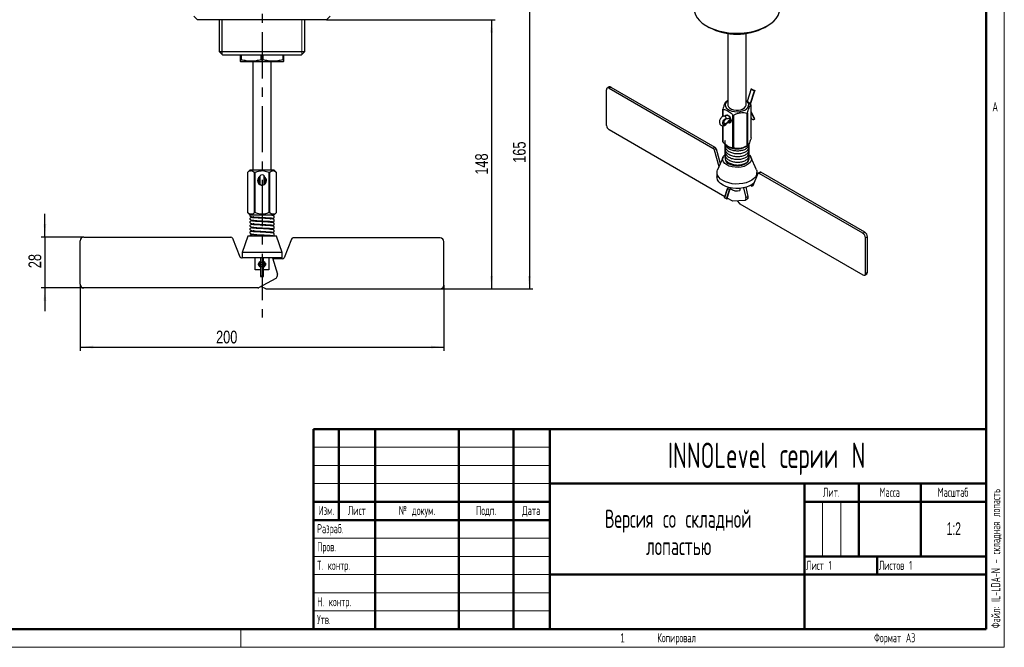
# Model space of a CAD drawing. Header units: millimetres. Extents: x 0 to 420, y 0 to 297.
# Tile 3 of 5: x 149 to 420, y 0 to 173. Entities that reach past the tile are written whole.
import ezdxf

# ---------------------------------------------------------------- set-up
doc = ezdxf.new("R2010")
doc.units = ezdxf.units.MM
doc.linetypes.add('CENTERX2', pattern=[20.32, 12.7, -2.54, 2.54, -2.54])
doc.layers.add('ОСЕВЫЕ', color=7, linetype='Continuous')
doc.layers.add('ОСНОВНОЙ', color=7, linetype='Continuous', lineweight=25)
doc.styles.add('SLDTEXTSTYLE0', font='TXT', dxfattribs={"width": 0.605, "bigfont": 'bigfont'})
doc.styles.add('SLDTEXTSTYLE1', font='TXT', dxfattribs={"width": 0.620146, "bigfont": 'bigfont'})
doc.styles.add('SLDTEXTSTYLE2', font='TXT', dxfattribs={"width": 0.605})
doc.styles.add('SLDTEXTSTYLE3', font='TXT', dxfattribs={"width": 0.559127, "bigfont": 'bigfont'})
doc.styles.add('SLDTEXTSTYLE4', font='TXT', dxfattribs={"width": 0.75})
doc.dimstyles.new('SLDDIMSTYLE0', dxfattribs={"dimtxt": 3.5, "dimasz": 3.556, "dimexe": 0, "dimexo": 0.0625, "dimgap": 0.875, "dimtad": 1, "dimdec": 0, "dimlfac": 2, "dimrnd": 1e-09, "dimzin": 12, "dimdsep": 46, "dimtxsty": 'SLDTEXTSTYLE4', "dimsah": 1, "dimcen": 0.09, "dimadec": 0, "dimazin": 3, "dimtfac": 1, "dimtdec": 0, "dimtofl": 0, "dimtmove": 0, "dimatfit": 3, "dimfxl": 0, "dimfrac": 2, "dimtolj": 1, "dimtzin": 12, "dimarcsym": 0})
doc.dimstyles.new('SLDDIMSTYLE1', dxfattribs={"dimtxt": 3.5, "dimasz": 3.556, "dimexe": 0, "dimexo": 0.0625, "dimgap": 0.875, "dimtad": 1, "dimdec": 0, "dimlfac": 2, "dimrnd": 1e-09, "dimzin": 12, "dimdsep": 46, "dimtxsty": 'SLDTEXTSTYLE4', "dimsah": 1, "dimcen": 0.09, "dimadec": 0, "dimazin": 3, "dimtfac": 1, "dimtdec": 0, "dimtmove": 0, "dimatfit": 0, "dimfxl": 0, "dimfrac": 2, "dimtolj": 1, "dimtzin": 12, "dimarcsym": 0})

# ---------------------------------------------------------------- blocks, each defined once
blk = doc.blocks.new('SW_NOTE_0')
at = {"color": 0, "linetype": 'Continuous', "lineweight": 0, "char_height": 5, "attachment_point": 2, "style": 'SLDTEXTSTYLE0'}
for s, insert in [('Версия со складной', (31.41, 6.43)), ('лопастью', (31.54, -1.07))]:
    blk.add_mtext(s, dxfattribs=dict(at, insert=insert))
blk = doc.blocks.new('_D_1')
at = {"layer": 'ОСЕВЫЕ'}
for p, q in [((233.59, 172.55), (279.98, 172.55)), ((278.98, 172.55), (278.98, 98.55)), ((264.84, 98.55), (279.98, 98.55))]:
    blk.add_line(p, q, dxfattribs=at)
for points in [[(278.98, 172.55), (278.6, 169), (279.36, 169)], [(278.98, 98.55), (279.36, 102.11), (278.6, 102.11)]]:
    blk.add_solid(points, dxfattribs=at)
at = {"layer": 'ОСЕВЫЕ', "insert": (274.47, 129.94), "char_height": 3.5, "attachment_point": 1, "rotation": 90, "style": 'SLDTEXTSTYLE4'}
blk.add_mtext('148', dxfattribs=at)
blk = doc.blocks.new('_D_2')
at = {"layer": 'ОСЕВЫЕ'}
for p, q in [((156.11, 112.8), (156.11, 119.15)), ((166.84, 112.8), (155.11, 112.8)), ((156.11, 112.8), (156.11, 98.8)), ((166.84, 98.8), (155.11, 98.8)), ((156.11, 98.8), (156.11, 92.45))]:
    blk.add_line(p, q, dxfattribs=at)
for points in [[(156.11, 112.8), (156.49, 116.36), (155.73, 116.36)], [(156.11, 98.8), (155.73, 95.25), (156.49, 95.25)]]:
    blk.add_solid(points, dxfattribs=at)
at = {"layer": 'ОСЕВЫЕ', "insert": (151.6, 104.24), "char_height": 3.5, "attachment_point": 1, "rotation": 90, "style": 'SLDTEXTSTYLE4'}
blk.add_mtext('28', dxfattribs=at)
blk = doc.blocks.new('_D_3')
at = {"layer": 'ОСЕВЫЕ'}
for p, q in [((165.84, 99.8), (165.84, 81.55)), ((265.84, 99.55), (265.84, 81.55)), ((165.84, 82.55), (265.84, 82.55))]:
    blk.add_line(p, q, dxfattribs=at)
for points in [[(165.84, 82.55), (169.4, 82.17), (169.4, 82.93)], [(265.84, 82.55), (262.28, 82.93), (262.28, 82.17)]]:
    blk.add_solid(points, dxfattribs=at)
at = {"layer": 'ОСЕВЫЕ', "insert": (203.19, 87.06), "char_height": 3.5, "attachment_point": 1, "style": 'SLDTEXTSTYLE4'}
blk.add_mtext('200', dxfattribs=at)
blk = doc.blocks.new('_D_4')
at = {"layer": 'ОСЕВЫЕ'}
for p, q in [((235.84, 181.05), (290.36, 181.05)), ((289.36, 181.05), (289.36, 98.55)), ((264.84, 98.55), (290.36, 98.55))]:
    blk.add_line(p, q, dxfattribs=at)
for points in [[(289.36, 181.05), (288.98, 177.5), (289.74, 177.5)], [(289.36, 98.55), (289.74, 102.11), (288.98, 102.11)]]:
    blk.add_solid(points, dxfattribs=at)
at = {"layer": 'ОСЕВЫЕ', "insert": (284.85, 133.21), "char_height": 3.5, "attachment_point": 1, "rotation": 90, "style": 'SLDTEXTSTYLE4'}
blk.add_mtext('165', dxfattribs=at)

msp = doc.modelspace()

# ---------------------------------------------------------------- linework, layer by layer
at = {"color": 7, "linetype": 'Continuous', "lineweight": 18}
for p, q in [((420, 297), (420, 0)), ((226.81, 162.98), (226.81, 172.55)), ((230, 55), (295, 55)), ((230, 50), (295, 50)), ((230, 45), (295, 45)), ((370, 40), (370, 25)), ((375, 40), (375, 25)), ((230, 30), (295, 30)), ((230, 25), (295, 25)), ((230, 20), (295, 20)), ((230, 15), (295, 15)), ((230, 10), (295, 10)), ((0, 0), (420, 0))]:
    msp.add_line(p, q, dxfattribs=at)
at = {"color": 7, "linetype": 'Continuous', "lineweight": 50}
for p, q in [((415, 5), (415, 292)), ((230, 60), (415, 60)), ((230, 60), (230, 5)), ((237, 35), (237, 60)), ((247, 60), (247, 5)), ((270, 60), (270, 5)), ((285, 60), (285, 5)), ((295, 60), (295, 5)), ((295, 45), (415, 45)), ((365, 45), (365, 5)), ((380, 45), (380, 25)), ((397, 45), (397, 25)), ((230, 40), (295, 40)), ((365, 40), (415, 40)), ((230, 35), (295, 35)), ((365, 25), (415, 25)), ((385, 25), (385, 20)), ((295, 20), (415, 20)), ((20, 5), (415, 5))]:
    msp.add_line(p, q, dxfattribs=at)
at = {"color": 7, "linetype": 'Continuous', "lineweight": 25}
for p, q in [((197.09, 173.55), (198.09, 172.55)), ((233.59, 172.55), (234.59, 173.55)), ((233.59, 172.55), (198.09, 172.55)), ((204.04, 172.55), (204.04, 163.8)), ((227.64, 163.8), (227.64, 172.55)), ((338.12, 170.85), (338.83, 170.44)), ((354.11, 170.44), (354.81, 170.85)), ((343.97, 168.78), (343.97, 149.13)), ((348.97, 149.13), (348.97, 168.78)), ((204.04, 163.8), (205.04, 162.8)), ((204.04, 163.8), (227.64, 163.8)), ((226.64, 162.8), (205.04, 162.8)), ((209.84, 162.8), (209.84, 161.56)), ((210.16, 161.56), (210.16, 162.8)), ((215.52, 162.8), (215.52, 161.56)), ((216.16, 161.56), (216.16, 162.8)), ((221.52, 162.8), (221.52, 161.56)), ((221.84, 161.56), (221.84, 162.8)), ((226.64, 162.8), (227.64, 163.8)), ((209.84, 161.56), (210.16, 161.56)), ((209.84, 161.13), (209.96, 161.05)), ((209.96, 161.05), (221.71, 161.05)), ((213.34, 161.05), (213.34, 131.3)), ((215.52, 161.56), (216.16, 161.56)), ((218.34, 131.3), (218.34, 161.05)), ((221.52, 161.56), (221.84, 161.56)), ((221.71, 161.05), (221.84, 161.13)), ((310.58, 143.51), (310.58, 153.31)), ((311.32, 154.07), (310.79, 153.77)), ((311.82, 154.02), (311.29, 153.72)), ((311.29, 153.72), (339.86, 137.22)), ((311.82, 154.02), (340.39, 137.53)), ((350.41, 153.51), (349.3, 150.06)), ((350.19, 149.29), (351.39, 153.02)), ((350.58, 153.5), (351.36, 153.06)), ((343.97, 150.34), (343.64, 150.15)), ((350.35, 140.09), (350.35, 149.07)), ((342.59, 145.96), (342.59, 147.96)), ((342.62, 147.88), (342.62, 145.97)), ((345.36, 137.31), (345.36, 146.3)), ((345.5, 146.27), (345.5, 137.29)), ((349.24, 137.87), (349.24, 146.85)), ((349.35, 146.91), (349.35, 137.93)), ((351.38, 145.33), (350.35, 147.35)), ((343.47, 145.29), (342.63, 144.44)), ((342.65, 144.4), (343.42, 143.96)), ((344.08, 146.21), (342.88, 146.05)), ((343.27, 145.09), (343.21, 145.22)), ((344.72, 145.28), (343.42, 143.96)), ((343.46, 145.29), (344.7, 145.46)), ((343.5, 143.8), (344.8, 145.12)), ((343.52, 143.83), (343.5, 143.8)), ((350.35, 145.61), (350.46, 145.4)), ((343.15, 123.89), (311.29, 142.29)), ((342.59, 138.98), (342.59, 143.41)), ((342.62, 143.41), (342.62, 138.9)), ((339.86, 137.22), (340.39, 137.53)), ((340.72, 137.08), (340.19, 136.77)), ((340.19, 136.77), (341.5, 132.16)), ((340.72, 137.08), (341.87, 133.02)), ((343.99, 137.7), (344.17, 137.59)), ((348.77, 137.59), (349.3, 137.9)), ((342.64, 134.78), (341.13, 131.32)), ((345.05, 132.8), (344.91, 132.89)), ((351.8, 131.32), (350.3, 134.78)), ((212.59, 131.3), (211.84, 130.55)), ((211.84, 130.55), (211.84, 119.55)), ((211.84, 130.55), (211.84, 130.55)), ((211.84, 130.55), (211.84, 119.55)), ((212.59, 131.3), (219.09, 131.3)), ((213.9, 130.55), (213.78, 130.55)), ((213.78, 119.55), (213.78, 130.55)), ((213.9, 130.55), (213.9, 119.55)), ((217.9, 130.55), (217.78, 130.55)), ((217.78, 119.55), (217.78, 130.55)), ((217.9, 130.55), (217.9, 119.55)), ((219.84, 130.55), (219.09, 131.3)), ((219.84, 119.55), (219.84, 130.55)), ((219.84, 130.55), (219.84, 130.55)), ((219.84, 119.55), (219.84, 130.55)), ((340.97, 130.55), (340.97, 129.33)), ((352.21, 130.24), (350.8, 126.88)), ((351.97, 129.66), (351.97, 130.55)), ((352.82, 130.64), (352.29, 130.34)), ((353.07, 130.62), (352.54, 130.31)), ((381.12, 113.82), (352.54, 130.31)), ((381.65, 114.12), (353.07, 130.62)), ((215.19, 129.47), (215.19, 127.52)), ((216.48, 127.52), (216.48, 129.47)), ((350.92, 127.17), (350.7, 127.29)), ((343.88, 126.14), (343.06, 123.59)), ((343.08, 123.57), (343.9, 126.11)), ((343.59, 123.27), (344.41, 125.82)), ((343.7, 123.27), (344.52, 125.81)), ((343.7, 123.25), (344.51, 125.8)), ((344.41, 125.82), (343.9, 126.11)), ((344.52, 125.81), (344.51, 125.8)), ((347.25, 126.18), (347.25, 125.61)), ((348.31, 126.33), (348.93, 123.65)), ((348.88, 126.47), (349.46, 123.95)), ((350.47, 126.81), (350.18, 126.98)), ((343.59, 123.27), (343.08, 123.57)), ((343.7, 123.27), (343.7, 123.25)), ((345.11, 122.76), (343.79, 123.53)), ((348.59, 122.89), (345.28, 122.71)), ((346.53, 122.78), (347.12, 122.06)), ((347.29, 121.91), (381.12, 102.38)), ((348.75, 122.93), (349.28, 123.24)), ((348.93, 123.65), (349.46, 123.95)), ((211.84, 119.55), (212.59, 118.8)), ((211.84, 119.55), (211.84, 119.55)), ((213.78, 119.55), (213.9, 119.55)), ((217.78, 119.55), (217.9, 119.55)), ((219.09, 118.8), (219.84, 119.55)), ((219.84, 119.55), (219.84, 119.55)), ((213.84, 118.3), (213.84, 118.09)), ((213.84, 117.34), (213.84, 117.13)), ((219.09, 118.8), (216.65, 118.8)), ((217.84, 117.87), (217.84, 118.08)), ((217.84, 116.91), (217.84, 117.12)), ((213.84, 116.38), (213.84, 116.17)), ((213.84, 115.43), (213.84, 115.22)), ((213.84, 114.47), (213.84, 114.26)), ((217.84, 115.95), (217.84, 116.16)), ((217.84, 114.99), (217.84, 115.2)), ((217.84, 114.04), (217.84, 114.24)), ((381.12, 113.82), (381.65, 114.12)), ((165.84, 99.8), (165.84, 111.8)), ((166.84, 112.8), (207.25, 112.8)), ((207.71, 112.49), (209.72, 107.37)), ((211.89, 113.05), (210.34, 108.55)), ((215.84, 113.05), (211.89, 113.05)), ((213.84, 113.51), (213.84, 113.05)), ((219.79, 113.05), (215.84, 113.05)), ((217.84, 113.05), (217.84, 113.29)), ((221.34, 108.55), (219.79, 113.05)), ((223.97, 112.24), (221.96, 107.12)), ((264.84, 112.55), (224.43, 112.55)), ((265.84, 99.55), (265.84, 111.55)), ((382.35, 112.9), (381.82, 112.59)), ((381.82, 102.79), (381.82, 112.59)), ((382.35, 103.1), (382.35, 112.9)), ((210.34, 108.55), (210.34, 107.05)), ((215.84, 108.55), (210.34, 108.55)), ((221.34, 108.55), (215.84, 108.55)), ((221.34, 107.05), (221.34, 108.55)), ((210.18, 107.05), (210.39, 107.05)), ((221.34, 107.05), (210.39, 107.05)), ((213.99, 103.8), (213.99, 107.05)), ((215.41, 107.05), (215.41, 105.81)), ((215.41, 105.81), (215.41, 105.26)), ((216.2, 105.78), (215.48, 105.78)), ((215.48, 105.19), (215.48, 105.78)), ((216.2, 105.19), (216.2, 105.78)), ((216.27, 105.81), (216.27, 107.05)), ((216.27, 105.26), (216.27, 105.81)), ((217.69, 107.05), (217.69, 103.8)), ((218.69, 107.05), (220.06, 102.58)), ((221.5, 106.8), (218.77, 106.8)), ((215.41, 103.8), (213.99, 103.8)), ((215.41, 105.26), (215.41, 105.09)), ((215.41, 105.09), (215.41, 104.55)), ((215.41, 104.55), (215.41, 102.01)), ((216.2, 105.19), (215.48, 105.19)), ((215.48, 104.58), (215.48, 105.16)), ((216.2, 105.16), (215.48, 105.16)), ((215.48, 102.03), (215.48, 104.58)), ((216.2, 104.58), (215.48, 104.58)), ((216.2, 104.58), (216.2, 105.16)), ((216.2, 102.03), (216.2, 104.58)), ((216.27, 105.09), (216.27, 105.26)), ((216.27, 104.55), (216.27, 105.09)), ((216.27, 102.01), (216.27, 104.55)), ((217.69, 103.8), (216.27, 103.8)), ((381.82, 102.79), (382.35, 103.1)), ((219.59, 101.41), (214.91, 98.86)), ((216.2, 102.03), (215.48, 102.03)), ((381.62, 102.33), (382.15, 102.64)), ((214.68, 98.8), (166.84, 98.8)), ((215.61, 99.24), (216.76, 98.61)), ((217, 98.55), (264.84, 98.55))]:
    msp.add_line(p, q, dxfattribs=at)
at = {"color": 8, "linetype": 'Continuous', "lineweight": 25}
for p, q in [((350.14, 149.34), (351.32, 153.02)), ((351.32, 145.22), (350.35, 147.11)), ((343.53, 145.3), (342.65, 144.4)), ((343.52, 145.4), (344.65, 145.56)), ((344.82, 145.15), (343.52, 143.83)), ((344.46, 145.43), (344.72, 145.28)), ((344.76, 145.32), (344.72, 145.28)), ((344.82, 145.14), (344.8, 145.12)), ((215.21, 127.47), (215.21, 129.52)), ((216.47, 127.47), (216.47, 129.52)), ((350.47, 126.81), (350.87, 127.04)), ((215.48, 105.78), (215.48, 107.05)), ((216.2, 105.78), (216.2, 107.05)), ((215.48, 105.16), (215.48, 105.19)), ((216.2, 105.16), (216.2, 105.19))]:
    msp.add_line(p, q, dxfattribs=at)
at = {"color": 7, "linetype": 'Continuous', "lineweight": 25, "flags": 128}
for points in [[(334.7, 175.14), (334.78, 174.72), (335.07, 173.9), (335.53, 173.11), (336.16, 172.35), (336.94, 171.64), (337.87, 171), (338.93, 170.42), (340.1, 169.93), (341.37, 169.52), (342.72, 169.21), (344.12, 168.99), (345.56, 168.87), (347.01, 168.86), (348.46, 168.95), (349.87, 169.14), (351.23, 169.43), (352.53, 169.82), (353.72, 170.29), (354.81, 170.85)], [(354.81, 170.85), (355.77, 171.48), (356.6, 172.17), (357.26, 172.91), (357.77, 173.7), (358.1, 174.52), (358.23, 175.14)], [(351.32, 153.02), (351.14, 153.06), (350.96, 153.12), (350.79, 153.19), (350.64, 153.26), (350.52, 153.34), (350.44, 153.42), (350.41, 153.48), (350.43, 153.53)], [(351.36, 153.06), (351.37, 153.05), (351.38, 153.04), (351.39, 153.03), (351.38, 153.02), (351.38, 153.02), (351.36, 153.01), (351.34, 153.01), (351.32, 153.02)], [(343.97, 150.33), (343.61, 150.02), (343.33, 149.61), (343.22, 149.18), (343.29, 148.75), (343.52, 148.33), (343.92, 147.96), (344.45, 147.66), (345.1, 147.43), (345.81, 147.29), (346.56, 147.25), (347.31, 147.32), (348.01, 147.48), (348.63, 147.73), (349.13, 148.05), (349.49, 148.44), (349.68, 148.86), (349.71, 149.29), (349.55, 149.72), (349.23, 150.11), (348.97, 150.33)], [(343.97, 149.13), (343.98, 148.98), (344.14, 148.6), (344.48, 148.26), (344.96, 147.98), (345.55, 147.79), (346.21, 147.69), (346.89, 147.71), (347.54, 147.82), (348.11, 148.04), (348.56, 148.34), (348.85, 148.69), (348.97, 149.08), (348.97, 149.13)], [(343.17, 146.09), (343.18, 146.11), (343.37, 146.33), (343.66, 146.39), (343.99, 146.27), (344.33, 146), (344.62, 145.61), (344.81, 145.17), (344.88, 144.74)], [(343.42, 143.96), (343.16, 143.76), (342.9, 143.7), (342.71, 143.79), (342.6, 144), (342.6, 144.3), (342.71, 144.64), (342.9, 144.96), (343.16, 145.19), (343.42, 145.3)], [(344.88, 144.74), (344.81, 144.39), (344.62, 144.17), (344.33, 144.11), (343.99, 144.23), (343.95, 144.26)], [(343.68, 132.61), (343.14, 133), (342.76, 133.44), (342.55, 133.92), (342.53, 134.41), (342.69, 134.9), (343.03, 135.35), (343.09, 135.41)], [(349.88, 135.38), (350.01, 135.24), (350.3, 134.78), (350.42, 134.29), (350.35, 133.8), (350.1, 133.32), (349.68, 132.9), (349.11, 132.53), (348.41, 132.24), (347.63, 132.05), (346.79, 131.95), (345.94, 131.97), (345.11, 132.09), (344.34, 132.3), (343.68, 132.61)], [(349.57, 133.67), (349.33, 133.34), (348.9, 132.98), (348.33, 132.69), (347.67, 132.48), (346.94, 132.37), (346.19, 132.36), (345.45, 132.45), (344.76, 132.63), (344.17, 132.9)], [(342.58, 128.31), (341.95, 128.74), (341.46, 129.24), (341.14, 129.78), (340.98, 130.34), (341, 130.91), (341.13, 131.32)], [(351.8, 131.32), (351.9, 131.05), (351.97, 130.48), (351.86, 129.91), (351.57, 129.37), (351.13, 128.86), (350.53, 128.41), (349.8, 128.03), (348.97, 127.72), (348.05, 127.51), (347.08, 127.4), (346.1, 127.38), (345.12, 127.47), (344.19, 127.66), (343.34, 127.94), (342.58, 128.31)], [(352.54, 130.31), (352.49, 130.34), (352.44, 130.35), (352.39, 130.36), (352.34, 130.35), (352.3, 130.34), (352.27, 130.32), (352.24, 130.28), (352.21, 130.24)], [(351.11, 127.63), (350.61, 127.24), (349.9, 126.84), (349.07, 126.53), (348.15, 126.3), (347.19, 126.18), (346.19, 126.16), (345.21, 126.24), (344.27, 126.42), (343.4, 126.69), (342.63, 127.05), (341.98, 127.49), (341.48, 127.99), (341.15, 128.52), (340.98, 129.09), (340.97, 129.33)], [(350.8, 126.88), (350.78, 126.84), (350.75, 126.81), (350.71, 126.78), (350.67, 126.77), (350.62, 126.76), (350.57, 126.77), (350.52, 126.79), (350.47, 126.81)], [(343.08, 123.57), (343.07, 123.57), (343.06, 123.58), (343.06, 123.59), (343.06, 123.59)], [(348.59, 122.89), (348.69, 122.9), (348.78, 122.95), (348.85, 123.02), (348.9, 123.11), (348.94, 123.22), (348.96, 123.35), (348.95, 123.5), (348.93, 123.65)], [(349.46, 123.95), (349.48, 123.8), (349.49, 123.66), (349.47, 123.53), (349.43, 123.42), (349.38, 123.32), (349.31, 123.26), (349.28, 123.24)], [(215.48, 102.03), (215.46, 102.03), (215.44, 102.03), (215.43, 102.03), (215.42, 102.02), (215.41, 102.01), (215.41, 102.01), (215.41, 102), (215.42, 101.99)], [(216.26, 101.99), (216.27, 102), (216.27, 102.01), (216.27, 102.01), (216.26, 102.02), (216.25, 102.03), (216.24, 102.03), (216.22, 102.03), (216.2, 102.03)]]:
    msp.add_lwpolyline(points, dxfattribs=at)
at = {"color": 8, "linetype": 'Continuous', "lineweight": 25, "flags": 128}
for points in [[(342.76, 143.57), (342.68, 143.63), (342.55, 143.88), (342.55, 144.23), (342.68, 144.63), (342.92, 145), (343.21, 145.27), (343.52, 145.4)], [(343.52, 145.4), (343.47, 145.58), (343.4, 145.75), (343.29, 145.89), (343.16, 145.99), (343.02, 146.04), (342.88, 146.05), (342.88, 146.05)], [(343.9, 126.11), (343.89, 126.12), (343.88, 126.13), (343.88, 126.13), (343.88, 126.14)], [(215.48, 105.78), (215.46, 105.78), (215.44, 105.78), (215.43, 105.79), (215.42, 105.79), (215.41, 105.8), (215.41, 105.81), (215.41, 105.81)], [(216.27, 105.81), (216.27, 105.81), (216.27, 105.8), (216.26, 105.79), (216.25, 105.79), (216.24, 105.78), (216.22, 105.78), (216.2, 105.78)], [(215.48, 104.58), (215.46, 104.57), (215.44, 104.57), (215.43, 104.57), (215.42, 104.56), (215.41, 104.55), (215.41, 104.55), (215.41, 104.55)], [(216.27, 104.55), (216.27, 104.55), (216.27, 104.55), (216.26, 104.56), (216.25, 104.57), (216.24, 104.57), (216.22, 104.57), (216.2, 104.58)]]:
    msp.add_lwpolyline(points, dxfattribs=at)
at = {"color": 7, "linetype": 'Continuous', "lineweight": 25}
for centre, radius, start, end in [((346.47, 185.07), 16.5, 242.4239, 297.5707), ((311.01, 153.38), 0.437, 50.7967, 189.214), ((311.53, 153.61), 0.503, 54.3824, 114.3071), ((350.47, 153.34), 0.199, 55.3074, 102.8341), ((348.87, 148.44), 1.61, 23.3023, 26.4946), ((344.07, 148.6), 1.61, 203.3023, 206.4946), ((343.88, 145.86), 0.413, 59.372, 135.5504), ((346.42, 152.68), 6.47, 260.5755, 261.8384), ((347.05, 150.13), 2.35, 289.9729, 310.0218), ((347.41, 150.15), 3.77, 299.0924, 300.9023), ((342.97, 144.21), 0.669, 252.1094, 325.6157), ((343.45, 145.35), 0.0595, 238.5606, 277.6369), ((343.34, 143.8), 0.177, 10.4523, 64.7359), ((344.45, 144.86), 0.42, 233.8195, 359.1904), ((350.99, 145.77), 0.645, 214.8321, 301.0118), ((351.29, 145.3), 0.0928, 287.9137, 17.6155), ((312.12, 143.58), 1.54, 182.6055, 237.3945), ((344.07, 139.61), 1.61, 203.3023, 206.4946), ((339.44, 136.57), 0.781, 15.3051, 57.1301), ((339.97, 136.87), 0.781, 15.3051, 57.1301), ((346.47, 141.99), 4.96, 242.3985, 297.6015), ((346.42, 143.7), 6.47, 260.5755, 261.8384), ((347.41, 141.17), 3.77, 299.0924, 300.9023), ((344.78, 134.33), 1.55, 179.9592, 247.0668), ((346.47, 135.47), 3.03, 242.0716, 295.9961), ((352.93, 130.42), 0.247, 53.8186, 114.8709), ((215.84, 128.3), 1.25, 121.055, 0), ((215.84, 128.3), 1, 130.1527, 229.8473), ((215.29, 129.47), 0.1, 150.0654, 180), ((215.29, 127.52), 0.1, 180, 209.9346), ((215.84, 129.15), 0.729, 29.9346, 150.0654), ((215.84, 127.83), 0.729, 209.9346, 330.0654), ((216.38, 129.47), 0.1, 0, 29.9346), ((215.84, 128.3), 1, 309.1599, 0), ((216.38, 127.52), 0.1, 330.0654, 0), ((215.84, 128.3), 1.25, 0, 58.945), ((215.84, 128.3), 1, 0, 49.8473), ((345.49, 125.6), 1.68, 148.5363, 161.986), ((346.02, 125.29), 1.7, 142.5002, 161.9375), ((344.49, 125.93), 0.133, 235.3074, 282.8341), ((345.96, 125.33), 1.52, 140.1429, 161.9577), ((346.44, 128.1), 2.62, 227.7033, 288.0961), ((343.67, 123.38), 0.133, 235.3074, 282.8341), ((345.28, 123.02), 0.313, 237.8857, 270.5293), ((347.62, 122.46), 0.643, 218.867, 238.9727), ((380.29, 112.52), 1.54, 2.6055, 57.3945), ((380.82, 112.83), 1.54, 2.6055, 57.3945), ((166.84, 111.8), 1, 90, 180), ((207.25, 112.3), 0.5, 21.3706, 90), ((212.84, 113.05), 0.375, 0, 180), ((224.43, 112.05), 0.5, 90, 158.6294), ((264.84, 111.55), 1, 0, 90), ((210.18, 107.55), 0.5, 201.3706, 270), ((221.5, 107.3), 0.5, 270, 338.6294), ((215.48, 105.26), 0.0667, 180, 270), ((215.48, 105.09), 0.0667, 90, 180), ((216.2, 105.26), 0.0667, 270, 0), ((216.2, 105.09), 0.0667, 0, 90), ((381.88, 103.04), 0.48, 304.0564, 7.2558), ((215.84, 102.78), 0.89, 241.7676, 298.2324), ((219.11, 102.29), 1, 298.6105, 17.0394), ((381.39, 102.72), 0.437, 230.7967, 9.214), ((166.84, 99.8), 1, 180, 270), ((214.68, 99.3), 0.5, 270, 298.6105), ((217, 99.05), 0.5, 241.3895, 270), ((264.84, 99.55), 1, 270, 0)]:
    msp.add_arc(centre, radius, start, end, dxfattribs=at)
at = {"color": 8, "linetype": 'Continuous', "lineweight": 25}
for centre, radius, start, end in [((343.43, 145.37), 0.0899, 287.54, 14.9507), ((344.58, 145.05), 0.27, 37.5108, 58.609)]:
    msp.add_arc(centre, radius, start, end, dxfattribs=at)
at = {"color": 7, "linetype": 'Continuous', "lineweight": 25}
for points, knots in [([(209.84, 161.56), (209.84, 161.43), (209.84, 161.19), (209.84, 161.15), (209.84, 161.13)], [0, 0, 0, 0, 0.505429, 1, 1, 1, 1]), ([(215.52, 161.56), (215.08, 161.42), (214.64, 161.32), (213.75, 161.17), (213.3, 161.13), (212.62, 161.12), (212.39, 161.13), (211.94, 161.17), (211.72, 161.2), (211.04, 161.31), (210.6, 161.42), (210.16, 161.56)], [0, 0, 0, 0, 0.25, 0.25, 0.5, 0.5, 0.625, 0.625, 0.75, 0.75, 1, 1, 1, 1]), ([(221.52, 161.56), (221.08, 161.42), (220.64, 161.32), (219.75, 161.17), (219.3, 161.13), (218.62, 161.12), (218.39, 161.13), (217.94, 161.17), (217.72, 161.2), (217.04, 161.31), (216.6, 161.42), (216.16, 161.56)], [0, 0, 0, 0, 0.25, 0.25, 0.5, 0.5, 0.625, 0.625, 0.75, 0.75, 1, 1, 1, 1]), ([(221.84, 161.13), (221.84, 161.13), (221.84, 161.09), (221.84, 161.22), (221.84, 161.44), (221.84, 161.56)], [0, 0, 0, 0, 0.019221, 0.5053354, 1, 1, 1, 1]), ([(343.59, 150.12), (343.52, 150.07), (343.38, 149.96), (343.12, 149.55), (342.84, 148.85), (342.66, 148.22), (342.59, 147.96)], [0, 0, 0, 0, 0.217359, 0.441929, 0.767405, 1, 1, 1, 1]), ([(350.31, 149.15), (350.17, 149.31), (349.74, 149.79), (349.26, 150.12), (348.94, 150.34)], [0, 0, 0, 0, 0.320665, 1, 1, 1, 1]), ([(349.35, 146.91), (349.42, 147.16), (349.56, 147.66), (349.82, 148.39), (350.1, 148.88), (350.28, 149.02), (350.35, 149.07)], [0, 0, 0, 0, 0.217359, 0.441929, 0.767405, 1, 1, 1, 1]), ([(342.62, 147.88), (342.76, 147.87), (343.22, 147.84), (344.08, 147.53), (344.87, 146.84), (345.28, 146.39), (345.36, 146.3)], [0, 0, 0, 0, 0.160728, 0.52963, 0.899576, 1, 1, 1, 1]), ([(345.5, 146.27), (345.76, 146.41), (346.29, 146.69), (347.27, 147), (348.31, 147.06), (348.97, 146.91), (349.24, 146.85)], [0, 0, 0, 0, 0.217359, 0.441929, 0.767405, 1, 1, 1, 1]), ([(341.9, 145.34), (341.84, 145.24), (341.69, 145), (341.6, 144.58), (341.63, 144.17), (341.78, 143.81), (342.05, 143.53), (342.4, 143.39), (342.77, 143.38), (343.11, 143.49), (343.35, 143.65), (343.47, 143.77), (343.5, 143.8)], [0, 0, 0, 0, 0.095097, 0.228153, 0.342209, 0.447403, 0.550806, 0.662092, 0.760608, 0.85916, 0.96552, 1, 1, 1, 1]), ([(342.88, 146.05), (342.77, 146.02), (342.55, 145.97), (342.24, 145.76), (342.01, 145.54), (341.92, 145.37), (341.9, 145.34)], [0, 0, 0, 0, 0.265058, 0.571864, 0.912655, 1, 1, 1, 1]), ([(344.6, 144.92), (344.65, 144.88), (344.73, 144.81), (344.82, 144.79), (344.86, 144.79)], [0, 0, 0, 0, 0.625649, 1, 1, 1, 1]), ([(344.87, 144.82), (344.81, 144.82), (344.72, 144.84), (344.65, 144.91), (344.62, 144.94)], [0, 0, 0, 0, 0.640786, 1, 1, 1, 1]), ([(344.76, 145.08), (344.79, 145.06), (344.81, 145.03), (344.84, 145.02), (344.85, 145.02)], [0, 0, 0, 0, 0.911468, 1, 1, 1, 1]), ([(345.36, 137.31), (345.22, 137.32), (344.77, 137.35), (343.9, 137.66), (343.11, 138.35), (342.71, 138.8), (342.62, 138.9)], [0, 0, 0, 0, 0.160728, 0.52963, 0.899576, 1, 1, 1, 1]), ([(343.19, 139.32), (343.15, 139.2), (343.08, 138.97), (343.1, 138.52), (343.31, 137.92), (343.95, 137.25), (344.93, 136.75), (346.09, 136.51), (347.29, 136.51), (348.39, 136.76), (349.18, 137.19), (349.65, 137.7), (349.86, 138.17), (349.82, 138.45), (349.81, 138.55)], [0, 0, 0, 0, 0.046609, 0.088154, 0.17441, 0.281259, 0.389581, 0.490213, 0.595837, 0.705268, 0.803038, 0.882459, 0.957463, 1, 1, 1, 1]), ([(343.17, 138.46), (343.14, 138.36), (343.08, 138.17), (343.1, 137.73), (343.31, 137.13), (343.95, 136.47), (344.93, 135.97), (346.09, 135.73), (347.29, 135.72), (348.39, 135.97), (349.18, 136.4), (349.67, 136.92), (349.86, 137.47), (349.88, 137.87), (349.77, 138.05), (349.76, 138.07)], [0, 0, 0, 0, 0.0357696, 0.0760181, 0.1595828, 0.2630982, 0.3680406, 0.4655328, 0.5678601, 0.6738768, 0.7685965, 0.8455387, 0.9182028, 0.9941601, 1, 1, 1, 1]), ([(350.35, 140.09), (350.28, 139.84), (350.14, 139.35), (349.88, 138.61), (349.6, 138.12), (349.42, 137.99), (349.35, 137.93)], [0, 0, 0, 0, 0.217359, 0.441929, 0.767405, 1, 1, 1, 1]), ([(343.17, 137.68), (343.14, 137.58), (343.08, 137.38), (343.1, 136.95), (343.31, 136.35), (343.95, 135.68), (344.93, 135.19), (346.09, 134.94), (347.29, 134.94), (348.39, 135.19), (349.18, 135.62), (349.67, 136.14), (349.86, 136.68), (349.88, 137.09), (349.77, 137.27), (349.76, 137.28)], [0, 0, 0, 0, 0.03577, 0.076018, 0.159583, 0.263098, 0.368041, 0.465533, 0.56786, 0.673877, 0.768596, 0.845539, 0.918203, 0.99416, 1, 1, 1, 1]), ([(343.17, 136.89), (343.14, 136.8), (343.08, 136.6), (343.1, 136.17), (343.31, 135.57), (343.95, 134.9), (344.93, 134.41), (346.09, 134.16), (347.29, 134.16), (348.39, 134.41), (349.18, 134.84), (349.67, 135.35), (349.86, 135.9), (349.88, 136.3), (349.77, 136.49), (349.76, 136.5)], [0, 0, 0, 0, 0.03577, 0.076018, 0.159583, 0.263098, 0.368041, 0.465533, 0.56786, 0.673877, 0.768596, 0.845539, 0.918203, 0.99416, 1, 1, 1, 1]), ([(343.17, 136.11), (343.14, 136.02), (343.08, 135.82), (343.1, 135.39), (343.31, 134.79), (343.95, 134.12), (344.93, 133.62), (346.09, 133.38), (347.29, 133.38), (348.39, 133.63), (349.18, 134.06), (349.67, 134.57), (349.86, 135.12), (349.88, 135.52), (349.77, 135.71), (349.76, 135.72)], [0, 0, 0, 0, 0.0357696, 0.0760181, 0.1595828, 0.2630982, 0.3680406, 0.4655328, 0.5678601, 0.6738768, 0.7685965, 0.8455387, 0.9182028, 0.9941601, 1, 1, 1, 1]), ([(344.99, 137.26), (344.97, 137.26), (344.8, 137.29), (344.38, 137.46), (343.86, 137.69), (343.65, 137.94), (343.59, 138.02)], [0, 0, 0, 0, 0.022515, 0.272157, 0.776154, 1, 1, 1, 1]), ([(349.24, 137.87), (348.99, 137.73), (348.46, 137.46), (347.48, 137.14), (346.44, 137.09), (345.78, 137.23), (345.5, 137.29)], [0, 0, 0, 0, 0.217359, 0.441929, 0.767405, 1, 1, 1, 1]), ([(343.17, 135.33), (343.14, 135.23), (343.08, 135.04), (343.1, 134.6), (343.31, 134), (343.95, 133.34), (344.93, 132.84), (346.09, 132.6), (347.29, 132.59), (348.39, 132.84), (349.18, 133.27), (349.67, 133.79), (349.86, 134.34), (349.88, 134.74), (349.77, 134.92), (349.76, 134.94)], [0, 0, 0, 0, 0.03577, 0.076018, 0.159583, 0.263098, 0.368041, 0.465533, 0.56786, 0.673877, 0.768596, 0.845539, 0.918203, 0.99416, 1, 1, 1, 1]), ([(211.84, 130.55), (211.97, 130.67), (212.25, 130.91), (212.65, 131.07), (213.02, 131.05), (213.39, 130.89), (213.63, 130.68), (213.78, 130.55)], [0, 0, 0, 0, 0.217078, 0.441359, 0.601871, 0.767705, 1, 1, 1, 1]), ([(213.9, 130.55), (214, 130.6), (214.2, 130.69), (214.62, 130.86), (215.21, 131.02), (215.95, 131.08), (216.7, 130.97), (217.3, 130.77), (217.65, 130.61), (217.78, 130.55)], [0, 0, 0, 0, 0.080025, 0.160267, 0.34183, 0.529668, 0.711587, 0.8999, 1, 1, 1, 1]), ([(217.9, 130.55), (218.04, 130.67), (218.31, 130.91), (218.71, 131.07), (219.08, 131.05), (219.45, 130.89), (219.7, 130.68), (219.84, 130.55)], [0, 0, 0, 0, 0.217078, 0.441359, 0.601871, 0.767705, 1, 1, 1, 1]), ([(215.19, 128.88), (215.13, 128.81), (215.04, 128.68), (214.98, 128.48), (214.96, 128.3), (214.98, 128.13), (215.04, 127.92), (215.13, 127.8), (215.19, 127.72)], [0, 0, 0, 0, 0.231952, 0.366058, 0.499956, 0.63382, 0.767801, 1, 1, 1, 1]), ([(216.71, 128.3), (216.71, 128.36), (216.7, 128.48), (216.64, 128.68), (216.55, 128.81), (216.48, 128.88)], [0, 0, 0, 0, 0.2675061, 0.5369423, 1, 1, 1, 1]), ([(216.48, 127.72), (216.55, 127.8), (216.64, 127.92), (216.7, 128.13), (216.71, 128.25), (216.71, 128.3)], [0, 0, 0, 0, 0.461924, 0.731407, 1, 1, 1, 1]), ([(344.52, 125.81), (344.54, 125.86), (344.59, 125.99), (344.69, 126.17), (344.78, 126.28), (344.82, 126.32)], [0, 0, 0, 0, 0.267951, 0.685943, 1, 1, 1, 1]), ([(213.78, 119.55), (213.64, 119.43), (213.37, 119.19), (212.97, 119.04), (212.6, 119.06), (212.23, 119.21), (211.98, 119.43), (211.84, 119.55)], [0, 0, 0, 0, 0.217078, 0.441359, 0.601871, 0.767705, 1, 1, 1, 1]), ([(217.78, 119.55), (217.68, 119.51), (217.48, 119.42), (217.06, 119.25), (216.47, 119.08), (215.73, 119.03), (214.98, 119.13), (214.38, 119.33), (214.03, 119.5), (213.9, 119.55)], [0, 0, 0, 0, 0.080025, 0.160267, 0.34183, 0.529668, 0.711587, 0.8999, 1, 1, 1, 1]), ([(219.84, 119.55), (219.71, 119.43), (219.43, 119.19), (219.03, 119.04), (218.66, 119.06), (218.29, 119.21), (218.05, 119.43), (217.9, 119.55)], [0, 0, 0, 0, 0.217078, 0.441359, 0.601871, 0.767705, 1, 1, 1, 1]), ([(213.56, 118.32), (213.52, 118.32), (213.36, 118.3), (213.05, 118.24), (212.68, 118.11), (212.45, 117.92), (212.45, 117.77), (212.62, 117.62), (212.79, 117.53), (212.88, 117.48), (213.02, 117.42), (213.21, 117.4), (213.48, 117.37), (213.92, 117.34), (214.44, 117.3), (215.15, 117.27), (216.02, 117.22), (216.97, 117.17), (217.73, 117.13), (218.24, 117.09), (218.55, 117.06), (218.76, 117.02), (218.79, 117), (218.8, 116.99)], [0, 0, 0, 0, 0.012592, 0.051848, 0.104609, 0.169461, 0.239464, 0.292667, 0.310863, 0.323235, 0.334001, 0.350244, 0.401709, 0.444294, 0.494719, 0.555295, 0.627199, 0.707707, 0.794307, 0.84277, 0.894147, 0.947323, 1, 1, 1, 1]), ([(213.55, 117.36), (213.51, 117.36), (213.36, 117.35), (213.05, 117.29), (212.68, 117.15), (212.45, 116.97), (212.45, 116.81), (212.62, 116.66), (212.79, 116.57), (212.88, 116.53), (213.02, 116.47), (213.21, 116.44), (213.48, 116.41), (213.92, 116.38), (214.44, 116.35), (215.15, 116.31), (216.02, 116.26), (216.97, 116.21), (217.73, 116.17), (218.24, 116.13), (218.55, 116.1), (218.76, 116.07), (218.79, 116.04), (218.8, 116.03)], [0, 0, 0, 0, 0.011054, 0.050371, 0.103215, 0.168168, 0.238279, 0.291566, 0.309789, 0.322181, 0.332963, 0.349232, 0.400777, 0.443429, 0.493932, 0.554603, 0.626619, 0.707252, 0.793986, 0.842525, 0.893982, 0.947241, 1, 1, 1, 1]), ([(212.46, 118.8), (212.47, 118.75), (212.49, 118.64), (212.67, 118.48), (212.93, 118.39), (213.24, 118.35), (213.69, 118.31), (214.24, 118.27), (214.81, 118.24), (215.52, 118.21), (216.36, 118.16), (217.23, 118.11), (218.04, 118.07), (218.67, 118.01), (218.76, 117.97), (218.8, 117.95)], [0, 0, 0, 0, 0.04242, 0.095148, 0.133339, 0.197262, 0.285374, 0.3405, 0.404479, 0.480631, 0.56761, 0.66188, 0.763854, 0.879404, 1, 1, 1, 1]), ([(218.18, 118.8), (218.15, 118.8), (218.02, 118.8), (217.57, 118.8), (216.95, 118.8), (216.16, 118.8), (215.3, 118.8), (214.46, 118.8), (213.7, 118.8), (213.04, 118.8), (212.55, 118.8), (212.49, 118.8), (212.46, 118.8)], [0, 0, 0, 0, 0.02544, 0.10807, 0.228836, 0.289562, 0.41216, 0.543292, 0.609359, 0.742837, 0.880373, 1, 1, 1, 1]), ([(218.82, 117.76), (218.8, 117.77), (218.74, 117.79), (218.37, 117.83), (217.84, 117.87), (217.27, 117.9), (216.75, 117.93), (216.11, 117.97), (215.28, 118.01), (214.48, 118.05), (213.91, 118.08), (213.55, 118.11), (213.32, 118.12), (213.19, 118.14), (213.19, 118.11), (213.2, 118.1)], [0, 0, 0, 0, 0.046822, 0.161512, 0.261013, 0.343636, 0.414212, 0.473851, 0.594288, 0.723429, 0.791642, 0.859713, 0.922925, 0.980074, 1, 1, 1, 1]), ([(218.82, 116.8), (218.8, 116.81), (218.74, 116.83), (218.37, 116.87), (217.84, 116.91), (217.27, 116.95), (216.75, 116.97), (216.11, 117.01), (215.28, 117.05), (214.48, 117.09), (213.91, 117.13), (213.55, 117.15), (213.32, 117.17), (213.19, 117.19), (213.19, 117.15), (213.2, 117.14)], [0, 0, 0, 0, 0.046822, 0.161512, 0.261013, 0.343636, 0.414212, 0.473851, 0.594288, 0.723429, 0.791642, 0.859713, 0.922925, 0.980074, 1, 1, 1, 1]), ([(218.82, 118.72), (218.8, 118.73), (218.74, 118.75), (218.49, 118.78), (218.22, 118.8), (218.17, 118.8)], [0, 0, 0, 0, 0.245554, 0.847034, 1, 1, 1, 1]), ([(218.17, 117.84), (218.22, 117.85), (218.49, 117.87), (218.81, 117.91), (218.89, 117.94), (218.93, 117.96)], [0, 0, 0, 0, 0.108533, 0.535298, 1, 1, 1, 1]), ([(218.17, 116.89), (218.22, 116.89), (218.49, 116.91), (218.81, 116.95), (218.89, 116.98), (218.93, 117)], [0, 0, 0, 0, 0.108533, 0.535298, 1, 1, 1, 1]), ([(218.79, 117.92), (218.84, 117.93), (218.96, 117.95), (219.09, 118.04), (219.18, 118.15), (219.22, 118.27), (219.21, 118.38), (219.17, 118.5), (219.1, 118.59), (219.02, 118.66), (218.91, 118.71), (218.83, 118.72), (218.79, 118.73)], [0, 0, 0, 0, 0.115361, 0.234668, 0.35268, 0.466004, 0.576491, 0.699552, 0.76819, 0.841726, 0.919535, 1, 1, 1, 1]), ([(218.79, 116.96), (218.84, 116.97), (218.96, 116.99), (219.09, 117.08), (219.18, 117.19), (219.22, 117.32), (219.21, 117.42), (219.17, 117.54), (219.1, 117.63), (219.02, 117.7), (218.91, 117.75), (218.83, 117.76), (218.79, 117.77)], [0, 0, 0, 0, 0.115361, 0.234668, 0.35268, 0.466004, 0.576491, 0.699552, 0.76819, 0.841726, 0.919535, 1, 1, 1, 1]), ([(218.79, 116.01), (218.84, 116.01), (218.96, 116.03), (219.09, 116.12), (219.18, 116.24), (219.22, 116.36), (219.21, 116.47), (219.17, 116.58), (219.1, 116.67), (219.02, 116.74), (218.91, 116.79), (218.83, 116.8), (218.79, 116.81)], [0, 0, 0, 0, 0.115361, 0.234668, 0.35268, 0.466004, 0.576491, 0.699552, 0.76819, 0.841726, 0.919535, 1, 1, 1, 1]), ([(213.55, 116.41), (213.51, 116.4), (213.36, 116.39), (213.05, 116.33), (212.68, 116.19), (212.45, 116.01), (212.45, 115.85), (212.62, 115.71), (212.79, 115.61), (212.88, 115.57), (213.02, 115.51), (213.21, 115.48), (213.48, 115.45), (213.92, 115.42), (214.44, 115.39), (215.15, 115.35), (216.02, 115.3), (216.97, 115.25), (217.73, 115.21), (218.24, 115.17), (218.55, 115.14), (218.76, 115.11), (218.79, 115.09), (218.8, 115.08)], [0, 0, 0, 0, 0.011054, 0.050371, 0.103215, 0.168168, 0.238279, 0.291566, 0.309789, 0.322181, 0.332963, 0.349232, 0.400777, 0.443429, 0.493932, 0.554603, 0.626619, 0.707252, 0.793986, 0.842525, 0.893982, 0.947241, 1, 1, 1, 1]), ([(213.55, 115.45), (213.51, 115.44), (213.36, 115.43), (213.05, 115.37), (212.68, 115.24), (212.45, 115.05), (212.45, 114.9), (212.62, 114.75), (212.79, 114.65), (212.88, 114.61), (213.02, 114.55), (213.21, 114.52), (213.48, 114.49), (213.92, 114.46), (214.44, 114.43), (215.15, 114.39), (216.02, 114.35), (216.97, 114.29), (217.73, 114.25), (218.24, 114.22), (218.55, 114.18), (218.76, 114.15), (218.79, 114.13), (218.8, 114.12)], [0, 0, 0, 0, 0.011054, 0.050371, 0.103215, 0.168168, 0.238279, 0.291566, 0.309789, 0.322181, 0.332963, 0.349232, 0.400777, 0.443429, 0.493932, 0.554603, 0.626619, 0.707252, 0.793986, 0.842525, 0.893982, 0.947241, 1, 1, 1, 1]), ([(213.55, 114.49), (213.51, 114.49), (213.36, 114.47), (213.05, 114.41), (212.68, 114.28), (212.45, 114.09), (212.45, 113.94), (212.62, 113.79), (212.79, 113.69), (212.88, 113.65), (213.02, 113.59), (213.21, 113.57), (213.48, 113.53), (213.92, 113.5), (214.44, 113.47), (215.15, 113.43), (216.02, 113.39), (216.97, 113.34), (217.73, 113.3), (218.24, 113.26), (218.55, 113.22), (218.76, 113.19), (218.79, 113.17), (218.8, 113.16)], [0, 0, 0, 0, 0.011054, 0.050371, 0.103215, 0.168168, 0.238279, 0.291566, 0.309789, 0.322181, 0.332963, 0.349232, 0.400777, 0.443429, 0.493932, 0.554603, 0.626619, 0.707252, 0.793986, 0.842525, 0.893982, 0.947241, 1, 1, 1, 1]), ([(218.82, 115.85), (218.8, 115.85), (218.74, 115.87), (218.37, 115.91), (217.84, 115.96), (217.27, 115.99), (216.75, 116.01), (216.11, 116.05), (215.28, 116.09), (214.48, 116.14), (213.91, 116.17), (213.55, 116.2), (213.32, 116.21), (213.19, 116.23), (213.19, 116.19), (213.2, 116.18)], [0, 0, 0, 0, 0.046822, 0.161512, 0.261013, 0.343636, 0.414212, 0.473851, 0.594288, 0.723429, 0.791642, 0.859713, 0.922925, 0.980074, 1, 1, 1, 1]), ([(218.82, 114.89), (218.8, 114.89), (218.74, 114.92), (218.37, 114.96), (217.84, 115), (217.27, 115.03), (216.75, 115.06), (216.11, 115.09), (215.28, 115.13), (214.48, 115.18), (213.91, 115.21), (213.55, 115.24), (213.32, 115.25), (213.19, 115.27), (213.19, 115.23), (213.2, 115.22)], [0, 0, 0, 0, 0.046822, 0.161512, 0.261013, 0.343636, 0.414212, 0.473851, 0.594288, 0.723429, 0.791642, 0.859713, 0.922925, 0.980074, 1, 1, 1, 1]), ([(218.82, 113.93), (218.8, 113.94), (218.74, 113.96), (218.37, 114), (217.84, 114.04), (217.27, 114.07), (216.75, 114.1), (216.11, 114.13), (215.28, 114.18), (214.48, 114.22), (213.91, 114.25), (213.55, 114.28), (213.32, 114.29), (213.19, 114.31), (213.19, 114.28), (213.2, 114.27)], [0, 0, 0, 0, 0.046822, 0.161512, 0.261013, 0.343636, 0.414212, 0.473851, 0.594288, 0.723429, 0.791642, 0.859713, 0.922925, 0.980074, 1, 1, 1, 1]), ([(218.17, 115.93), (218.22, 115.93), (218.49, 115.95), (218.81, 115.99), (218.89, 116.03), (218.93, 116.04)], [0, 0, 0, 0, 0.108533, 0.535298, 1, 1, 1, 1]), ([(218.17, 114.97), (218.22, 114.97), (218.49, 114.99), (218.81, 115.03), (218.89, 115.07), (218.93, 115.08)], [0, 0, 0, 0, 0.108533, 0.535298, 1, 1, 1, 1]), ([(218.17, 114.01), (218.22, 114.02), (218.49, 114.04), (218.81, 114.08), (218.89, 114.11), (218.93, 114.13)], [0, 0, 0, 0, 0.108533, 0.535298, 1, 1, 1, 1]), ([(218.79, 115.05), (218.84, 115.05), (218.96, 115.07), (219.09, 115.16), (219.18, 115.28), (219.22, 115.4), (219.21, 115.51), (219.17, 115.62), (219.1, 115.72), (219.02, 115.78), (218.91, 115.84), (218.83, 115.85), (218.79, 115.85)], [0, 0, 0, 0, 0.115361, 0.234668, 0.35268, 0.466004, 0.576491, 0.699552, 0.76819, 0.841726, 0.919535, 1, 1, 1, 1]), ([(218.79, 114.09), (218.84, 114.1), (218.96, 114.11), (219.09, 114.2), (219.18, 114.32), (219.22, 114.44), (219.21, 114.55), (219.17, 114.66), (219.1, 114.76), (219.02, 114.83), (218.91, 114.88), (218.83, 114.89), (218.79, 114.89)], [0, 0, 0, 0, 0.115361, 0.234668, 0.35268, 0.466004, 0.576491, 0.699552, 0.76819, 0.841726, 0.919535, 1, 1, 1, 1]), ([(218.79, 113.13), (218.84, 113.14), (218.96, 113.15), (219.09, 113.24), (219.18, 113.36), (219.22, 113.48), (219.21, 113.59), (219.17, 113.71), (219.1, 113.8), (219.02, 113.87), (218.91, 113.92), (218.83, 113.93), (218.79, 113.93)], [0, 0, 0, 0, 0.1153608, 0.2346678, 0.3526798, 0.4660043, 0.5764915, 0.6995522, 0.7681901, 0.8417263, 0.9195345, 1, 1, 1, 1]), ([(213.55, 113.53), (213.51, 113.53), (213.36, 113.51), (213.05, 113.45), (212.69, 113.32), (212.48, 113.17), (212.48, 113.08), (212.48, 113.05)], [0, 0, 0, 0, 0.054562, 0.248627, 0.509458, 0.830061, 1, 1, 1, 1]), ([(215.38, 104.51), (215.3, 104.56), (215.12, 104.66), (214.97, 104.89), (214.89, 105.12), (214.87, 105.3), (214.89, 105.48), (214.96, 105.72), (215.13, 105.96), (215.32, 106.06), (215.41, 106.11)], [0, 0, 0, 0, 0.133802, 0.314051, 0.402973, 0.491917, 0.580489, 0.670053, 0.850409, 1, 1, 1, 1]), ([(215.37, 105.87), (215.35, 105.86), (215.24, 105.8), (215.16, 105.64), (215.1, 105.45), (215.08, 105.3), (215.1, 105.15), (215.14, 105.01), (215.2, 104.9), (215.25, 104.84), (215.28, 104.8), (215.3, 104.78), (215.31, 104.78), (215.31, 104.77), (215.31, 104.77), (215.34, 104.74), (215.37, 104.72), (215.41, 104.71)], [0, 0, 0, 0, 0.0528185, 0.2677994, 0.3751721, 0.4814024, 0.5880892, 0.6946897, 0.8023902, 0.8562693, 0.8833957, 0.9033499, 0.9085792, 0.9100068, 0.9104239, 0.9106431, 1, 1, 1, 1]), ([(216.27, 106.11), (216.36, 106.06), (216.55, 105.96), (216.71, 105.72), (216.79, 105.49), (216.81, 105.3), (216.79, 105.12), (216.71, 104.89), (216.56, 104.66), (216.38, 104.56), (216.3, 104.51)], [0, 0, 0, 0, 0.14956, 0.329593, 0.419092, 0.507502, 0.59651, 0.686088, 0.86652, 1, 1, 1, 1]), ([(216.27, 104.71), (216.3, 104.73), (216.42, 104.8), (216.52, 104.97), (216.58, 105.15), (216.59, 105.3), (216.58, 105.45), (216.54, 105.6), (216.48, 105.7), (216.43, 105.77), (216.4, 105.8), (216.38, 105.82), (216.37, 105.83), (216.37, 105.83), (216.37, 105.83), (216.37, 105.83), (216.35, 105.85), (216.33, 105.86), (216.31, 105.88)], [0, 0, 0, 0, 0.089882, 0.303829, 0.41065, 0.516845, 0.622327, 0.729052, 0.835705, 0.889756, 0.916732, 0.936616, 0.941725, 0.943071, 0.943442, 0.943552, 0.943612, 1, 1, 1, 1])]:
    msp.add_open_spline(points, degree=3, knots=knots, dxfattribs=at)
at = {"layer": 'ОСЕВЫЕ', "linetype": 'CENTERX2'}
msp.add_line((215.84, 250.41), (215.84, 90.71), dxfattribs=at)
at = {"layer": 'ОСЕВЫЕ'}
msp.add_line((204.87, 162.98), (204.87, 172.55), dxfattribs=at)
at = {"layer": 'ОСНОВНОЙ', "linetype": 'Continuous', "lineweight": 18}
for p, q in [((415, 292), (415, 5)), ((415, 148.5), (415, 148.5)), ((415, 5), (20, 5)), ((210, 5), (210, 0)), ((217.5, 5), (217.5, 5))]:
    msp.add_line(p, q, dxfattribs=at)

# ---------------------------------------------------------------- block references
at = {"color": 7, "linetype": 'Continuous', "lineweight": 0}
msp.add_blockref('SW_NOTE_0', (298.88, 31.41), dxfattribs=at)

# ---------------------------------------------------------------- texts
at = {"color": 7, "linetype": 'Continuous', "lineweight": 0, "insert": (416.38, 5.25), "char_height": 2.5, "attachment_point": 1, "rotation": 90, "style": 'SLDTEXTSTYLE0'}
msp.add_mtext('Файл: IL-LDA-N - складная лопасть', dxfattribs=at)
at = {"color": 7, "linetype": 'Continuous', "lineweight": 0}
for s, insert, char_height, attachment_point, style in [('INNOLevel серии N', (354.62, 56.28), 7, 2, 'SLDTEXTSTYLE0'), ('Лит.', (372.41, 43.87), 2.5, 2, 'SLDTEXTSTYLE1'), ('Масса', (388.49, 43.87), 2.5, 2, 'SLDTEXTSTYLE1'), ('Масштаб', (405.89, 43.87), 2.5, 2, 'SLDTEXTSTYLE1'), ('Изм.', (233.52, 38.87), 2.5, 2, 'SLDTEXTSTYLE3'), ('Лист', (241.9, 38.87), 2.5, 2, 'SLDTEXTSTYLE1'), ('№ докум.', (258.46, 38.87), 2.5, 2, 'SLDTEXTSTYLE1'), ('Подп.', (277.48, 38.87), 2.5, 2, 'SLDTEXTSTYLE1'), ('Дата', (289.89, 38.87), 2.5, 2, 'SLDTEXTSTYLE1'), ('Разраб.', (231, 33.87), 2.5, 1, 'SLDTEXTSTYLE0'), ('1:2', (406.1, 34.36), 3.5, 2, 'SLDTEXTSTYLE2'), ('Пров.', (231, 28.87), 2.5, 1, 'SLDTEXTSTYLE0'), ('Т. контр.', (231, 23.78), 2.5, 1, 'SLDTEXTSTYLE0'), ('Лист 1', (365.5, 23.78), 2.5, 1, 'SLDTEXTSTYLE0'), ('Листов 1', (385.5, 23.78), 2.5, 1, 'SLDTEXTSTYLE0'), ('Н. контр.', (231, 13.78), 2.5, 1, 'SLDTEXTSTYLE0'), ('Утв.', (231, 8.87), 2.5, 1, 'SLDTEXTSTYLE0'), ('Копировал', (329.87, 3.87), 2.5, 2, 'SLDTEXTSTYLE0'), ('Формат А3', (389.85, 3.87), 2.5, 2, 'SLDTEXTSTYLE0')]:
    msp.add_mtext(s, dxfattribs=dict(at, insert=insert, char_height=char_height, attachment_point=attachment_point, style=style))
at = {"layer": 'ОСНОВНОЙ', "char_height": 2.5, "attachment_point": 2, "style": 'SLDTEXTSTYLE2'}
for s, insert in [('A', (417.49, 149.82)), ('1', (314.98, 3.82))]:
    msp.add_mtext(s, dxfattribs=dict(at, insert=insert))

# ---------------------------------------------------------------- dimensions: what is measured, and where the dimension line sits
at = {"layer": 'ОСЕВЫЕ'}
for base, p1, p2, dimstyle, picture, middle in [((289.36, 98.55), (235.84, 181.05), (264.84, 98.55), 'SLDDIMSTYLE0', '_D_4', (289.36, 137.09)), ((278.98, 98.55), (233.59, 172.55), (264.84, 98.55), 'SLDDIMSTYLE0', '_D_1', (278.98, 133.82)), ((156.11, 98.8), (166.84, 112.8), (166.84, 98.8), 'SLDDIMSTYLE1', '_D_2', (156.11, 106.83))]:
    dim = msp.add_linear_dim(base=base, p1=p1, p2=p2, angle=90, dimstyle=dimstyle, dxfattribs=at)
    dim.commit()
    dim.dimension.update_dxf_attribs({"geometry": picture, "text_midpoint": middle, "dimtype": 160})
dim = msp.add_linear_dim(base=(265.84, 82.55), p1=(165.84, 99.8), p2=(265.84, 99.55), dimstyle='SLDDIMSTYLE0', dxfattribs=at)
dim.commit()
dim.dimension.update_dxf_attribs({"geometry": '_D_3', "text_midpoint": (207.07, 82.55), "dimtype": 160})

doc.saveas('drawing.dxf')
